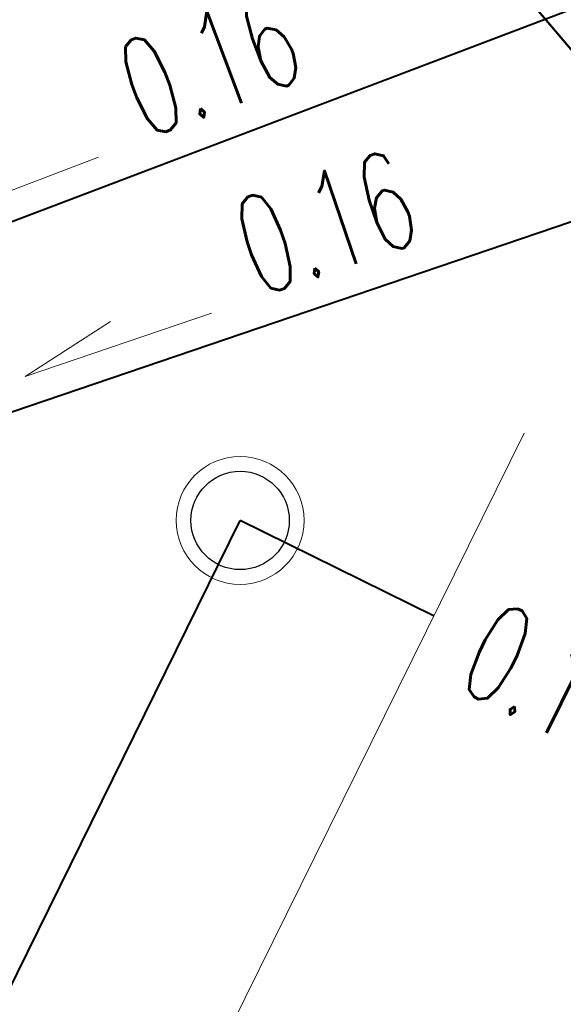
# Model space of a CAD drawing. Header units: metres. Extents: x 7506071 to 7508568, y 5798919 to 5800648.
# Tile 69 of 96: x 7507460.97 to 7507466.49, y 5799548.31 to 5799558.33. Entities that reach past the tile are written whole.
import ezdxf
from ezdxf.enums import TextEntityAlignment as Align

# ---------------------------------------------------------------- set-up
doc = ezdxf.new("R2010")
doc.units = ezdxf.units.M
doc.linetypes.add('CENTER', pattern=[2, 1.25, -0.25, 0.25, -0.25])
doc.layers.get('0').update_dxf_attribs({"color": 250, "lineweight": 9})
doc.layers.get('Defpoints').update_dxf_attribs({"color": 254, "lineweight": 0})
for name, color, linetype, lineweight in [('IS-KD-czysta', 92, 'Continuous', 40), ('IS-KD-czysta-studnie', 92, 'Continuous', 30), ('IS-KD-opis', 98, 'Continuous', 20), ('IS-KS', 34, 'Continuous', 40), ('IS-KS-opis', 38, 'Continuous', 20), ('IS-KT', 212, 'Continuous', 40), ('IS-KT-opis', 218, 'Continuous', 20), ('IS-W-przylacze', 162, 'CENTER', 50), ('IS-xref', 250, 'Continuous', 9), ('x_Marki_$0$1135_siatka_kwadratow_znak_wewn', 7, 'Continuous', 13), ('x_Marki_$0$krawężnik zew', 250, 'Continuous', 30)]:
    doc.layers.add(name, color=color, linetype=linetype, lineweight=lineweight)
doc.layers.add('IS-viewport', color=254, linetype='Continuous', lineweight=0, plot=False)
doc.layers.add('x_Marki_$0$xref', color=7, linetype='Continuous')
doc.styles.add('IS-0.6', font='simplex.shx', dxfattribs={"width": 0.6})
doc.styles.add('x_Marki_$0$ARIAL_CE', font='arial.ttf', dxfattribs={"width": 0.8})
doc.styles.add('x_Marki_$0$styl1', font='arial.ttf')
doc.dimstyles.new('x_Marki_$0$AGP-1 PZT', dxfattribs={"dimscale": 3, "dimtxt": 0.35, "dimasz": 0.16, "dimexe": 0.1, "dimexo": 0.3, "dimgap": 0.02, "dimtad": 1, "dimdec": 1, "dimtxsty": 'x_Marki_$0$ARIAL_CE', "dimblk": 'x_Marki_$0$_ArchTick', "dimcen": 0.5, "dimdle": 0.1, "dimclrd": 256, "dimclre": 256, "dimclrt": 256, "dimadec": 0, "dimazin": 2, "dimtfac": 1, "dimtdec": 0, "dimtofl": 0, "dimtmove": 1, "dimatfit": 3, "dimldrblk": 'x_Marki_$0$_OBLIQUE', "dimfxl": 0.6, "dimtvp": 0.5, "dimtolj": 1, "dimtzin": 0, "dimlwd": 0, "dimlwe": 0, "dimarcsym": 0})

# ---------------------------------------------------------------- blocks, each defined once
blk = doc.blocks.new('x_Marki_$0$_ArchTick')
at = {"color": 0, "linetype": 'ByBlock', "const_width": 0.15}
blk.add_lwpolyline([(-0.5, -0.5), (0.5, 0.5)], dxfattribs=at)
blk = doc.blocks.new('*D385')
at = {"layer": 'Defpoints', "color": 0, "transparency": 16777216}
for p in [(7507466.494567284, 5799554.930577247, -2.971340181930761e-06), (7507458.065497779, 5799537.869167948), (7507461.680318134, 5799536.083291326)]:
    blk.add_point(p, dxfattribs=at)
at = {"layer": 'x_Marki_$0$1135_siatka_kwadratow_znak_wewn', "lineweight": 0, "transparency": 16777216}
for p, q in [((7507467.301465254, 5799554.531934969), (7507470.378353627, 5799553.011819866)), ((7507470.242268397, 5799553.413666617), (7507461.547437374, 5799535.814325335)), ((7507458.872395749, 5799537.47052567), (7507461.949284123, 5799535.950410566))]:
    blk.add_line(p, q, dxfattribs=at)
at = {"layer": 'x_Marki_$0$1135_siatka_kwadratow_znak_wewn', "lineweight": 0, "transparency": 16777216, "xscale": 0.48, "yscale": 0.48, "zscale": 0.48}
for p, rotation in [((7507470.109387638, 5799553.144700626), 63.70864857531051), ((7507461.680318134, 5799536.083291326), 243.7086485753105)]:
    blk.add_blockref('x_Marki_$0$_ArchTick', p, dxfattribs=dict(at, rotation=rotation))
at = {"layer": 'x_Marki_$0$1135_siatka_kwadratow_znak_wewn', "transparency": 16777216, "insert": (7507465.360094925, 5799544.878189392), "char_height": 1.05, "attachment_point": 5, "rotation": 63.70864857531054, "style": 'x_Marki_$0$ARIAL_CE'}
blk.add_mtext('\\A1;19.03', dxfattribs=at)
blk = doc.blocks.new('x_Marki_$0$_OBLIQUE')
at = {"color": 0, "linetype": 'ByBlock'}
blk.add_line((-0.5, -0.5), (0.5, 0.5), dxfattribs=at)
blk = doc.blocks.new('*D358')
at = {"layer": 'Defpoints', "color": 0, "transparency": 16777216}
for p in [(7507466.49456729, 5799554.930577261, -2.971340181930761e-06), (7507477.710449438, 5799549.389449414, -2.971340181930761e-06), (7507472.660999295, 5799539.168779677)]:
    blk.add_point(p, dxfattribs=at)
at = {"layer": 'x_Marki_$0$1135_siatka_kwadratow_znak_wewn', "lineweight": 0, "transparency": 16777216}
for p, q in [((7507466.095925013, 5799554.123679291), (7507461.312236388, 5799544.440941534)), ((7507477.311807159, 5799548.582551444), (7507472.528118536, 5799538.899813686)), ((7507461.176151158, 5799544.842788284), (7507472.929965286, 5799539.035898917))]:
    blk.add_line(p, q, dxfattribs=at)
at = {"layer": 'x_Marki_$0$1135_siatka_kwadratow_znak_wewn', "lineweight": 0, "transparency": 16777216, "xscale": 0.48, "yscale": 0.48, "zscale": 0.48}
for p, rotation in [((7507461.445117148, 5799544.709907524), 153.7086485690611), ((7507472.660999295, 5799539.168779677), 333.708648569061)]:
    blk.add_blockref('x_Marki_$0$_ArchTick', p, dxfattribs=dict(at, rotation=rotation))
at = {"layer": 'x_Marki_$0$1135_siatka_kwadratow_znak_wewn', "transparency": 16777216, "insert": (7507468.289159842, 5799542.060460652), "char_height": 1.05, "attachment_point": 5, "rotation": 333.7086485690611, "style": 'x_Marki_$0$ARIAL_CE'}
blk.add_mtext('\\A1;12.51', dxfattribs=at)
blk = doc.blocks.new('*U69')
at = {"color": 0, "linetype": 'Continuous', "lineweight": -2}
blk.add_lwpolyline([(0.828511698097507, 0.6352703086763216), (-1.041383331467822, -0.07430180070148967), (-0.1951323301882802, 0.5142211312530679)], dxfattribs=at)
at = {"layer": 'IS-viewport'}
blk.add_line((-0.9349475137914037, -0.3547860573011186), (0.9349475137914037, 0.3547860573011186), dxfattribs=at)
at = {"color": 0, "linetype": 'Continuous', "lineweight": -2, "style": 'IS-0.6', "width": 0.6}
blk.add_attdef('OPIS-P', (1.295985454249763, 0.8126633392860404), '', height=0.9999999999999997, rotation=20.78033285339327, dxfattribs=at)
blk.add_attdef('OPIS-L', text='', height=0.9999999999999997, rotation=20.78033285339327, dxfattribs=at).set_placement((-1.508857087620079, -0.2516948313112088), align=Align.RIGHT)
blk.add_attdef('OPIS-POD', text='', height=0.9999999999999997, rotation=20.78033285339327, dxfattribs=at).set_placement((0.1064358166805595, -0.2804842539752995), align=Align.TOP_CENTER)
blk = doc.blocks.new('*U70')
at = {"color": 0, "linetype": 'Continuous', "lineweight": -2}
blk.add_lwpolyline([(0.850177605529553, 0.6059686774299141), (-1.043342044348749, -0.0379127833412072), (-0.1770674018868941, 0.5207179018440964)], dxfattribs=at)
at = {"layer": 'IS-viewport'}
blk.add_line((-0.9467598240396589, -0.3219407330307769), (0.9467598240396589, 0.3219407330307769), dxfattribs=at)
at = {"color": 0, "linetype": 'Continuous', "lineweight": -2, "style": 'IS-0.6', "width": 0.6}
blk.add_attdef('OPIS-P', (1.323557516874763, 0.7669390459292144), '', height=0.9999999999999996, rotation=18.78033282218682, dxfattribs=at)
blk.add_attdef('OPIS-L', text='', height=0.9999999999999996, rotation=18.78033282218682, dxfattribs=at).set_placement((-1.51672195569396, -0.1988831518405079), align=Align.RIGHT)
blk.add_attdef('OPIS-POD', text='', height=0.9999999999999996, rotation=18.78033282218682, dxfattribs=at).set_placement((0.09658221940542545, -0.2840279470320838), align=Align.TOP_CENTER)
blk = doc.blocks.new('x_Marki_')
at = {"style": 'x_Marki_$0$styl1'}
for height, rotation, p in [(1.0125, 61.53322234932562, (7507450.830208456, 5799547.076313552, -0.004355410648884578)), (1.0125, 61.53322234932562, (7507449.723674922, 5799544.83453222, -0.004355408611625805)), (1.0125, 61.53322234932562, (7507448.617141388, 5799542.592750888, -0.004355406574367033)), (1.0125, 61.53322234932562, (7507447.510607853, 5799540.350969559, -0.004355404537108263)), (1.0125, 61.53322234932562, (7507446.471848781, 5799538.241590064, -0.004355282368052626)), (1.0125, 61.53322234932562, (7507445.302164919, 5799535.870382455, -0.004355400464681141)), (1.0125, 61.53322234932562, (7507444.194103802, 5799533.624097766, -0.004355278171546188)), (1.0125, 61.53322234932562, (7507462.180078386, 5799529.34400257, -0.004355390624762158)), (1.0125, 61.53322234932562, (7507436.799240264, 5799518.646120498, -0.004355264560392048)), (1.0125, 61.53322234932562, (7507435.6910573, 5799516.405154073, -0.004355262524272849)), (1.012939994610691, 90, (7506079.935672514, 5799481.967823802, -7.02745037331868e-05)), (1.0125, 87.82457368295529, (7506078.009077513, 5799478.198186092, -6.072090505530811e-05))]:
    blk.add_attdef('P', text='', height=height, rotation=rotation, dxfattribs=at).set_placement(p, align=Align.CENTER)
at = {"color": 7, "style": 'x_Marki_$0$styl1'}
for p in [(7507471.7228108, 5799543.48169142, -0.009705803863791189), (7506079.346841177, 5799529.27373492, -0.009704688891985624), (7506079.346841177, 5799525.867556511, -0.009704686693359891)]:
    blk.add_attdef('I', text='', height=1.0125, rotation=359.6814222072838, dxfattribs=at).set_placement(p, align=Align.CENTER)
at = {"layer": 'x_Marki_$0$1135_siatka_kwadratow_znak_wewn', "color": 33, "true_color": 0xd4a371}
dim = blk.add_aligned_dim(p1=(7507466.494567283, 5799554.930577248, -2.971340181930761e-06), p2=(7507458.065497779, 5799537.869167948), distance=4.031907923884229, text='19.03', dimstyle='x_Marki_$0$AGP-1 PZT', override={"dimblk": 'x_Marki_$0$_ArchTick'}, dxfattribs=at)
dim.commit()
dim.dimension.update_dxf_attribs({"geometry": '*D385', "text_midpoint": (7507465.360094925, 5799544.878189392)})
dim = blk.add_linear_dim(base=(7507472.660999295, 5799539.168779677), p1=(7507466.49456729, 5799554.930577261, -2.971340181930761e-06), p2=(7507477.710449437, 5799549.389449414, -2.971340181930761e-06), angle=333.7086485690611, text='12.51', dimstyle='x_Marki_$0$AGP-1 PZT', override={"dimblk": 'x_Marki_$0$_ArchTick'}, dxfattribs=at)
dim.commit()
dim.dimension.update_dxf_attribs({"geometry": '*D358', "text_midpoint": (7507468.025125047, 5799541.526023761), "dimtype": 161})

msp = doc.modelspace()

# ---------------------------------------------------------------- block references
at = {"layer": 'IS-xref'}
msp.add_blockref('x_Marki_', (0, 0), dxfattribs=at)

# ---------------------------------------------------------------- next in the draw order: linework, layer by layer
at = {"layer": 'IS-KD-czysta', "ltscale": 2}
for p in [(7507452.283050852, 5799531.051896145), (7507465.181922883, 5799552.263694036)]:
    msp.add_line(p, (7507463.208288, 5799553.235684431), dxfattribs=at)
at = {"layer": 'IS-KD-czysta-studnie', "lineweight": 9}
msp.add_circle((7507463.208288, 5799553.235684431), 0.6499999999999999, dxfattribs=at)
at = {"layer": 'IS-KD-czysta-studnie'}
msp.add_circle((7507463.208288, 5799553.235684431), 0.4999999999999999, dxfattribs=at)
at = {"layer": 'IS-KS'}
msp.add_line((7507468.949561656, 5799557.078239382), (7507453.687192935, 5799551.88835063), dxfattribs=at)
at = {"layer": 'IS-KT'}
msp.add_line((7507468.281315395, 5799559.07938406), (7507451.946580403, 5799552.880815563), dxfattribs=at)
at = {"layer": 'IS-W-przylacze', "ltscale": 1.5}
msp.add_line((7507468.695368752, 5799555.516050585), (7507460.182187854, 5799565.583214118), dxfattribs=at)

# ---------------------------------------------------------------- next in the draw order: block references
at = {"layer": 'IS-KS-opis'}
ref = msp.add_blockref('*U70', (7507462.067098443, 5799554.737893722), dxfattribs=at)
ref.add_attrib('OPIS-P', '0.16', (7507463.390655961, 5799555.504832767), dxfattribs={"layer": '0', "color": 0, "linetype": 'Continuous', "lineweight": -2, "height": 0.9999999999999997, "rotation": 18.78033294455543, "style": 'IS-0.6', "width": 0.5999999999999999})
ref.add_attrib('OPIS-L', '0.6%', dxfattribs={"layer": '0', "color": 0, "linetype": 'Continuous', "lineweight": -2, "height": 0.9999999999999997, "rotation": 18.78033294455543, "style": 'IS-0.6', "width": 0.5999999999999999}).set_placement((7507460.550376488, 5799554.539010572), align=Align.RIGHT)
at = {"layer": 'IS-KT-opis'}
ref = msp.add_blockref('*U69', (7507460.94140537, 5799556.294096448), dxfattribs=at)
ref.add_attrib('OPIS-P', '0.16', (7507462.237390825, 5799557.106759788), dxfattribs={"layer": '0', "color": 0, "linetype": 'Continuous', "lineweight": -2, "height": 0.9999999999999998, "rotation": 20.78033297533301, "style": 'IS-0.6', "width": 0.5999999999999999})
ref.add_attrib('OPIS-L', '0.6%', dxfattribs={"layer": '0', "color": 0, "linetype": 'Continuous', "lineweight": -2, "height": 0.9999999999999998, "rotation": 20.78033297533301, "style": 'IS-0.6', "width": 0.5999999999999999}).set_placement((7507459.432548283, 5799556.04240162), align=Align.RIGHT)

# ---------------------------------------------------------------- next in the draw order: texts
at = {"layer": 'IS-KD-opis', "style": 'IS-0.6', "width": 0.6}
msp.add_text('0.16', height=0.9999999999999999, rotation=333.7803330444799, dxfattribs=at).set_placement((7507465.379230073, 5799551.543071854))

doc.saveas('drawing.dxf')
